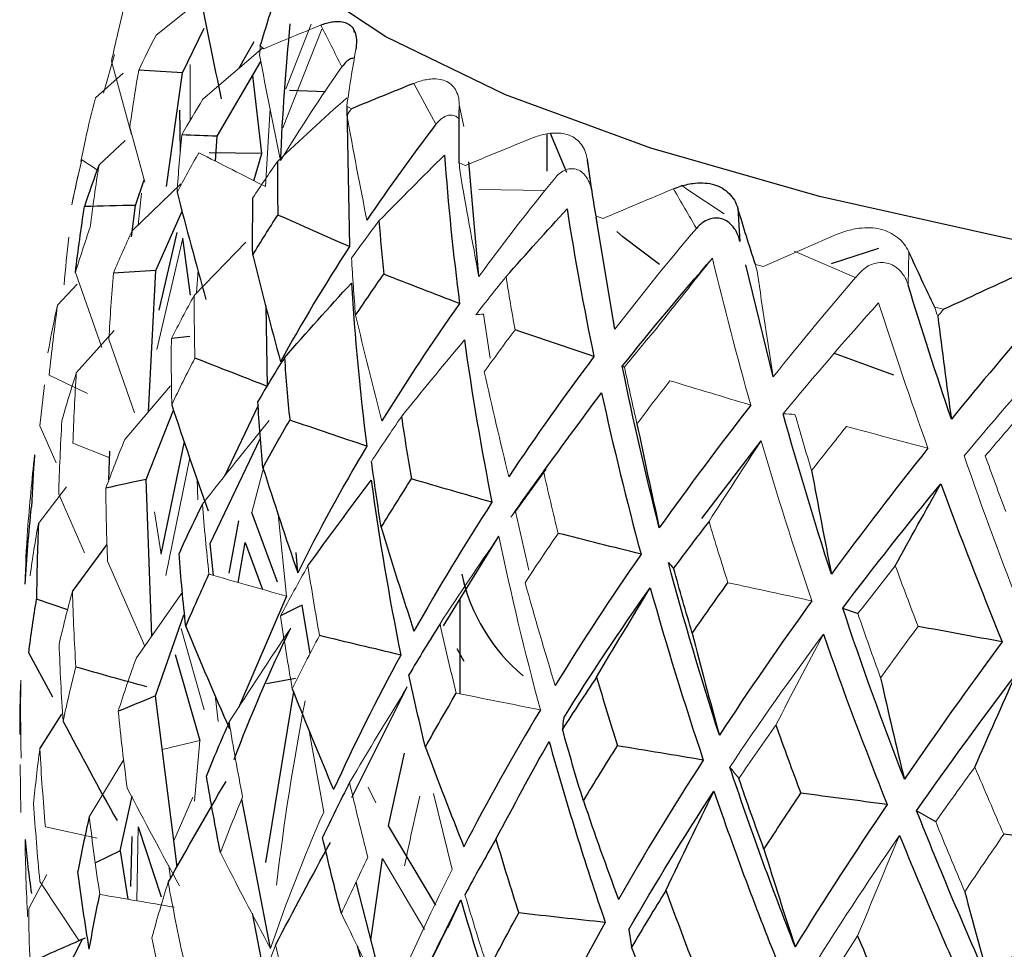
# Paper-space layout '_Dimetric' of a CAD drawing. Header units: millimetres. Extents: x -169 to 64, y -7 to 333.
# Tile 5 of 14: x -23 to -12, y 139 to 149. Entities that reach past the tile are written whole.
import ezdxf

# ---------------------------------------------------------------- set-up
doc = ezdxf.new("R2010")
doc.units = ezdxf.units.MM

psp = doc.layouts.new('_Dimetric')

# ---------------------------------------------------------------- linework, layer by layer
at = {"color": 144, "linetype": 'Continuous', "lineweight": 18}
for p, q in [((-21.09, 148.407), (-20.543, 148.846)), ((-19.377, 148.471), (-19.778, 147.451)), ((-19.749, 147.854), (-19.488, 148.521)), ((-20.608, 147.744), (-19.985, 148.275)), ((-20.012, 148.297), (-19.976, 148.267)), ((-21.52, 148.209), (-21.635, 147.809)), ((-21.551, 148.138), (-21.344, 147.379)), ((-20.738, 148.104), (-20.738, 147.524)), ((-21.718, 147.758), (-21.429, 148.016)), ((-18.196, 147.486), (-18.425, 147.909)), ((-19.909, 147.649), (-19.96, 146.842)), ((-19.118, 147.675), (-19.069, 147.647)), ((-17.953, 147.672), (-17.907, 147.462)), ((-21.362, 147.456), (-21.206, 146.886)), ((-21.869, 147.1), (-21.821, 147.33)), ((-21.68, 147.068), (-21.409, 147.318)), ((-21.699, 147.015), (-21.857, 147.117)), ((-17.955, 147.086), (-17.893, 147.059)), ((-16.63, 147.122), (-16.582, 146.777)), ((-21.963, 146.652), (-21.9, 146.953)), ((-21.338, 146.384), (-20.835, 146.872)), ((-21.242, 146.774), (-21.276, 146.444)), ((-17.066, 146.8), (-17.754, 146.813)), ((-16.54, 146.537), (-16.467, 146.513)), ((-20.815, 146.309), (-21.082, 145.157)), ((-13.851, 145.897), (-14.492, 146.176)), ((-13.305, 146.167), (-13.313, 145.824)), ((-14.893, 146.038), (-14.81, 146.015)), ((-21.924, 145.954), (-21.65, 145.177)), ((-20.656, 145.979), (-20.671, 145.742)), ((-17.634, 145.067), (-17.705, 145.524)), ((-13.037, 145.594), (-12.944, 145.574)), ((-21.578, 145.263), (-21.312, 144.504)), ((-21.8, 144.702), (-22.196, 144.893)), ((-22.293, 144.369), (-22.245, 144.793)), ((-21.413, 144.228), (-20.942, 144.781)), ((-22.293, 144.369), (-22.124, 143.985)), ((-21.57, 144.038), (-21.95, 144.191)), ((-20.74, 144.039), (-20.988, 142.82)), ((-19.971, 143.957), (-20.1, 143.474)), ((-20.664, 143.818), (-20.659, 143.604)), ((-22.307, 143.36), (-22.016, 143.738)), ((-22.097, 143.663), (-21.829, 143.057)), ((-21.105, 143.479), (-21.036, 143.041)), ((-17.236, 142.878), (-17.374, 143.484)), ((-19.826, 143.457), (-19.743, 142.608)), ((-21.592, 142.969), (-21.208, 142.092)), ((-21.294, 141.969), (-20.816, 142.65)), ((-20.592, 141.434), (-20.832, 142.273)), ((-20.479, 141.584), (-20.449, 141.313)), ((-19.511, 141.233), (-19.357, 140.376)), ((-20.636, 141.117), (-21.026, 141.024)), ((-20.636, 141.117), (-20.694, 140.489)), ((-22.489, 140.37), (-22.496, 140.868)), ((-21.781, 140.328), (-21.423, 140.918)), ((-18.818, 140.47), (-18.897, 140.632)), ((-20.906, 140.077), (-20.711, 140.53)), ((-18.221, 140.569), (-18.028, 139.782)), ((-21.7, 140.105), (-22.235, 140.222)), ((-21.289, 139.459), (-21.274, 140.224)), ((-20.958, 139.821), (-20.941, 139.691)), ((-18.749, 139.896), (-18.315, 139.162)), ((-22.406, 139.378), (-22.219, 139.729)), ((-22.292, 139.658), (-21.886, 139.046))]:
    psp.add_line(p, q, dxfattribs=at)
at = {"color": 7, "linetype": 'Continuous', "lineweight": 25}
for p, q in [((-20.816, 148.018), (-20.592, 148.478)), ((-19.039, 148.435), (-19.049, 148.478)), ((-20.079, 148.338), (-20.238, 148.059)), ((-20.459, 147.362), (-20.006, 148.136)), ((-20.984, 146.842), (-20.816, 148.018)), ((-19.996, 147.184), (-20.091, 147.99)), ((-19.337, 147.821), (-19.712, 147.836)), ((-19.118, 147.675), (-19.09, 146.221)), ((-20.839, 147.209), (-20.843, 147.631)), ((-20.477, 147.105), (-20.459, 147.362)), ((-17.05, 147.381), (-17.05, 147)), ((-16.844, 146.988), (-17.012, 147.39)), ((-19.996, 147.184), (-20.541, 147.19)), ((-20.08, 146.903), (-19.996, 147.184)), ((-17.752, 145.911), (-17.857, 147.098)), ((-21.304, 146.648), (-21.213, 146.912)), ((-21.344, 146.322), (-21.304, 146.648)), ((-21.092, 145.974), (-20.82, 146.587)), ((-16.345, 145.369), (-16.539, 146.523)), ((-15.074, 146.618), (-15.053, 146.275)), ((-21.058, 145.564), (-20.871, 146.366)), ((-20.735, 145.72), (-20.815, 146.309)), ((-20.696, 145.716), (-20.162, 146.267)), ((-14.105, 146.046), (-13.615, 146.205)), ((-14.709, 144.875), (-14.993, 146.032)), ((-21.169, 144.514), (-21.092, 145.974)), ((-22.109, 145.617), (-21.907, 145.834)), ((-19.955, 145.611), (-19.941, 144.776)), ((-21.915, 144.917), (-21.523, 145.353)), ((-20.74, 145.293), (-20.932, 145.271)), ((-13.46, 144.892), (-14.076, 145.118)), ((-21.192, 143.815), (-20.909, 144.53)), ((-20.035, 144.578), (-20.381, 143.848)), ((-21.036, 143.041), (-20.797, 144.205)), ((-20.531, 143.151), (-20.009, 144.24)), ((-15.445, 143.411), (-14.833, 144.212)), ((-21.577, 143.809), (-21.568, 144.107)), ((-17.374, 143.484), (-17.056, 143.922)), ((-17.064, 143.928), (-17.321, 143.568)), ((-21.133, 142.198), (-21.192, 143.815)), ((-19.834, 142.751), (-20.1, 143.474)), ((-20.239, 143.386), (-20.337, 142.845)), ((-20.242, 142.75), (-20.169, 143.163)), ((-20.169, 143.163), (-19.989, 142.678)), ((-18.117, 142.301), (-17.546, 143.228)), ((-21.955, 142.657), (-21.599, 143.137)), ((-20.496, 142.822), (-20.531, 143.151)), ((-19.625, 142.85), (-19.643, 143.058)), ((-22.002, 142.468), (-22.326, 142.578)), ((-19.743, 142.608), (-20.238, 141.454)), ((-17.95, 142.572), (-17.95, 141.598)), ((-19.496, 142.014), (-19.581, 142.514)), ((-21.096, 141.576), (-20.803, 142.414)), ((-17.904, 141.933), (-17.975, 142.062)), ((-22.406, 142.02), (-22.16, 141.568)), ((-20.892, 142.006), (-20.636, 141.117)), ((-19.648, 141.758), (-19.947, 141.7)), ((-19.067, 140.527), (-18.492, 141.67)), ((-20.872, 139.811), (-21.096, 141.576)), ((-19.67, 141.622), (-19.957, 139.854)), ((-22.292, 141.029), (-22.063, 141.389)), ((-18.688, 140.232), (-18.521, 140.986)), ((-21.46, 139.974), (-21.337, 140.541)), ((-19.907, 138.966), (-20.204, 140.508)), ((-21.274, 140.224), (-21.036, 139.499)), ((-18.197, 139.415), (-18.688, 140.232)), ((-21.342, 140.124), (-21.354, 139.608)), ((-21.46, 139.974), (-21.716, 139.85)), ((-21.46, 139.974), (-21.383, 139.475)), ((-18.868, 139.052), (-18.749, 139.896)), ((-18.689, 138.353), (-19.022, 139.651)), ((-18.073, 139.18), (-17.939, 139.47)), ((-20.098, 139.332), (-19.982, 138.743)), ((-18.081, 139.184), (-18.229, 138.881)), ((-22.052, 138.671), (-21.851, 139.061)), ((-19.01, 138.997), (-18.782, 138.127))]:
    psp.add_line(p, q, dxfattribs=at)
at = {"color": 7, "linetype": 'Continuous', "lineweight": 25, "flags": 128}
for points in [[(2.195, 145.256), (-0.355, 145.225), (-2.9, 145.279), (-5.401, 145.416), (-7.82, 145.635), (-10.12, 145.931), (-12.267, 146.301), (-14.228, 146.739), (-15.973, 147.238), (-17.476, 147.791), (-18.714, 148.389), (-19.669, 149.023), (-20.325, 149.684), (-20.4, 149.789)], [(-15.883, 146.035), (-16.263, 146.324), (-16.325, 146.378)]]:
    psp.add_lwpolyline(points, dxfattribs=at)
at = {"color": 144, "linetype": 'Continuous', "lineweight": 18, "flags": 128}
psp.add_lwpolyline([(-15.215, 146.561), (-15.6, 146.814), (-15.657, 146.856)], dxfattribs=at)
at = {"color": 7, "linetype": 'Continuous', "lineweight": 25}
psp.add_arc((-16.067, 143.24), 1.905, 192.256, 229.8664, dxfattribs=at)
for points in [[(-20.012, 148.297), (-19.954, 148.492), (-19.893, 148.685), (-19.829, 148.878)], [(-20.641, 148.85), (-20.57, 148.482), (-20.495, 148.115), (-20.416, 147.749)], [(-19.802, 147.11), (-19.782, 147.585), (-19.749, 148.056), (-19.702, 148.525)], [(-20.816, 148.018), (-20.968, 148.028), (-21.119, 148.037), (-21.27, 148.045)], [(-18.425, 147.909), (-18.641, 147.822), (-18.856, 147.734), (-19.069, 147.647)], [(-17.955, 147.086), (-17.957, 147.282), (-17.957, 147.477), (-17.953, 147.672)], [(-18.196, 147.486), (-18.447, 147.158), (-18.685, 146.828), (-18.91, 146.494)], [(-20.459, 147.362), (-20.582, 147.367), (-20.704, 147.372), (-20.825, 147.376)], [(-18.107, 147.168), (-18.07, 146.659), (-18.018, 146.147), (-17.952, 145.632)], [(-21.68, 147.068), (-21.733, 146.925), (-21.783, 146.78), (-21.83, 146.636)], [(-19.836, 147.101), (-19.836, 146.918), (-19.835, 146.733), (-19.831, 146.548)], [(-16.54, 146.537), (-16.573, 146.733), (-16.603, 146.928), (-16.63, 147.122)], [(-20.873, 146.784), (-20.778, 146.413), (-20.678, 146.043), (-20.574, 145.674)], [(-20.091, 146.133), (-20.093, 146.331), (-20.092, 146.528), (-20.088, 146.726)], [(-21.924, 145.954), (-21.896, 146.182), (-21.865, 146.409), (-21.83, 146.636)], [(-21.304, 146.648), (-21.479, 146.645), (-21.655, 146.64), (-21.83, 146.636)], [(-20.091, 146.133), (-20.007, 146.272), (-19.921, 146.41), (-19.831, 146.548)], [(-19.09, 146.221), (-19.338, 146.331), (-19.585, 146.44), (-19.831, 146.548)], [(-17.471, 145.911), (-17.262, 146.146), (-17.052, 146.38), (-16.84, 146.612)], [(-16.84, 146.612), (-16.761, 146.105), (-16.668, 145.596), (-16.562, 145.084)], [(-14.893, 146.038), (-14.956, 146.232), (-15.016, 146.425), (-15.074, 146.618)], [(-18.785, 146.487), (-18.771, 146.304), (-18.754, 146.12), (-18.736, 145.935)], [(-19.09, 146.221), (-19.347, 145.828), (-19.584, 145.431), (-19.803, 145.032)], [(-20.091, 146.133), (-19.999, 145.765), (-19.903, 145.397), (-19.803, 145.032)], [(-13.037, 145.594), (-13.129, 145.785), (-13.219, 145.976), (-13.305, 146.167)], [(-16.269, 144.984), (-15.972, 145.359), (-15.661, 145.731), (-15.337, 146.101)], [(-21.092, 145.974), (-21.239, 145.965), (-21.386, 145.956), (-21.532, 145.946)], [(-19.027, 145.511), (-18.933, 145.653), (-18.836, 145.794), (-18.736, 145.935)], [(-17.952, 145.632), (-18.214, 145.734), (-18.475, 145.835), (-18.736, 145.935)], [(-12.174, 145.928), (-12.432, 145.81), (-12.688, 145.692), (-12.944, 145.574)], [(-19.763, 145.073), (-19.534, 145.332), (-19.303, 145.589), (-19.07, 145.845)], [(-19.07, 145.845), (-19.035, 145.285), (-18.982, 144.723), (-18.912, 144.158)], [(-12.866, 144.437), (-13.023, 144.901), (-13.172, 145.363), (-13.313, 145.824)], [(-17.952, 145.632), (-18.237, 145.23), (-18.505, 144.826), (-18.755, 144.419)], [(-11.942, 145.534), (-12.259, 145.17), (-12.567, 144.804), (-12.866, 144.437)], [(-13.007, 145.501), (-12.962, 145.145), (-12.915, 144.79), (-12.866, 144.437)], [(-16.562, 145.084), (-16.834, 145.177), (-17.106, 145.269), (-17.378, 145.361)], [(-17.902, 145.257), (-17.823, 144.699), (-17.728, 144.139), (-17.617, 143.578)], [(-19.941, 144.776), (-20.19, 144.874), (-20.44, 144.972), (-20.689, 145.069)], [(-19.763, 145.073), (-19.858, 144.922), (-19.949, 144.771), (-20.038, 144.62)], [(-19.763, 145.073), (-19.747, 144.857), (-19.729, 144.642), (-19.708, 144.427)], [(-16.562, 145.084), (-16.872, 144.672), (-17.165, 144.258), (-17.443, 143.843)], [(-15.886, 143.313), (-16.029, 143.871), (-16.156, 144.428), (-16.269, 144.984)], [(-16.269, 144.984), (-16.262, 144.982), (-16.255, 144.979), (-16.247, 144.976)], [(-17.083, 143.897), (-16.884, 144.17), (-16.685, 144.441), (-16.483, 144.71)], [(-16.483, 144.71), (-16.362, 144.156), (-16.226, 143.6), (-16.075, 143.042)], [(-20.928, 144.587), (-20.807, 144.219), (-20.681, 143.853), (-20.551, 143.489)], [(-19.985, 143.936), (-20.006, 144.164), (-20.023, 144.392), (-20.038, 144.62)], [(-14.94, 144.583), (-15.27, 144.161), (-15.585, 143.738), (-15.886, 143.313)], [(-14.106, 142.836), (-14.286, 143.39), (-14.452, 143.942), (-14.605, 144.493)], [(-19.985, 143.936), (-19.896, 144.1), (-19.803, 144.263), (-19.708, 144.427)], [(-18.912, 144.158), (-19.177, 144.248), (-19.442, 144.338), (-19.708, 144.427)], [(-18.553, 144.463), (-18.521, 144.249), (-18.486, 144.034), (-18.449, 143.82)], [(-16.117, 144.39), (-16.043, 144.029), (-15.966, 143.67), (-15.886, 143.313)], [(-18.912, 144.158), (-19.17, 143.724), (-19.408, 143.288), (-19.625, 142.85)], [(-13.108, 144.137), (-13.454, 143.704), (-13.786, 143.271), (-14.106, 142.836)], [(-22.346, 144.07), (-22.361, 143.891), (-22.372, 143.711), (-22.379, 143.53)], [(-18.762, 143.32), (-18.798, 143.547), (-18.832, 143.774), (-18.863, 144.001)], [(-19.985, 143.936), (-19.869, 143.572), (-19.749, 143.21), (-19.625, 142.85)], [(-14.311, 143.906), (-14.245, 143.548), (-14.177, 143.191), (-14.106, 142.836)], [(-21.192, 143.815), (-21.332, 143.785), (-21.471, 143.755), (-21.61, 143.724)], [(-19.52, 142.922), (-19.304, 143.219), (-19.086, 143.514), (-18.866, 143.807)], [(-18.866, 143.807), (-18.783, 143.205), (-18.681, 142.603), (-18.56, 141.999)], [(-18.762, 143.32), (-18.66, 143.487), (-18.556, 143.653), (-18.449, 143.82)], [(-17.617, 143.578), (-17.895, 143.659), (-18.172, 143.739), (-18.449, 143.82)], [(-13.989, 142.483), (-13.665, 142.913), (-13.326, 143.342), (-12.975, 143.77)], [(-13.446, 142.923), (-13.29, 143.207), (-13.133, 143.489), (-12.975, 143.77)], [(-12.975, 143.77), (-12.774, 143.226), (-12.563, 142.681), (-12.34, 142.135)], [(-17.617, 143.578), (-17.905, 143.134), (-18.174, 142.69), (-18.423, 142.245)], [(-22.445, 142.733), (-22.428, 142.999), (-22.405, 143.265), (-22.379, 143.53)], [(-20.611, 143.56), (-20.695, 143.39), (-20.776, 143.219), (-20.853, 143.049)], [(-15.372, 143.381), (-15.497, 143.22), (-15.619, 143.058), (-15.738, 142.897)], [(-22.307, 143.36), (-22.318, 143.1), (-22.324, 142.839), (-22.326, 142.578)], [(-18.762, 143.32), (-18.653, 142.96), (-18.54, 142.602), (-18.423, 142.245)], [(-16.075, 143.042), (-16.361, 143.114), (-16.647, 143.186), (-16.932, 143.257)], [(-20.783, 142.295), (-20.81, 142.546), (-20.833, 142.798), (-20.853, 143.049)], [(-16.075, 143.042), (-16.389, 142.589), (-16.685, 142.136), (-16.963, 141.683)], [(-15.265, 141.17), (-15.457, 141.766), (-15.633, 142.361), (-15.792, 142.957)], [(-15.792, 142.957), (-15.775, 142.937), (-15.757, 142.917), (-15.738, 142.897)], [(-15.545, 142.225), (-15.612, 142.449), (-15.676, 142.673), (-15.738, 142.897)], [(-20.783, 142.295), (-20.706, 142.475), (-20.626, 142.655), (-20.543, 142.835)], [(-16.875, 141.35), (-16.595, 141.799), (-16.297, 142.247), (-15.98, 142.695)], [(-16.534, 141.771), (-16.351, 142.081), (-16.166, 142.389), (-15.98, 142.695)], [(-15.98, 142.695), (-15.813, 142.101), (-15.63, 141.508), (-15.431, 140.914)], [(-15.545, 142.225), (-15.425, 142.399), (-15.302, 142.573), (-15.177, 142.747)], [(-22.406, 142.02), (-22.384, 142.206), (-22.357, 142.392), (-22.326, 142.578)], [(-14.308, 142.559), (-14.643, 142.096), (-14.962, 141.633), (-15.265, 141.17)], [(-19.581, 142.514), (-19.656, 142.477), (-19.73, 142.44), (-19.803, 142.403)], [(-13.352, 140.715), (-13.579, 141.304), (-13.792, 141.893), (-13.989, 142.483)], [(-13.989, 142.483), (-13.938, 142.465), (-13.885, 142.446), (-13.832, 142.427)], [(-20.783, 142.295), (-20.636, 141.94), (-20.486, 141.588), (-20.331, 141.237)], [(-20.284, 140.918), (-20.112, 141.372), (-19.917, 141.825), (-19.698, 142.278)], [(-18.154, 142.323), (-18.264, 142.147), (-18.372, 141.97), (-18.475, 141.794)], [(-12.34, 142.135), (-12.63, 142.189), (-12.919, 142.242), (-13.21, 142.295)], [(-18.56, 141.999), (-18.84, 142.066), (-19.12, 142.133), (-19.4, 142.2)], [(-15.545, 142.225), (-15.455, 141.872), (-15.362, 141.52), (-15.265, 141.17)], [(-14.189, 142.215), (-13.984, 141.628), (-13.764, 141.041), (-13.53, 140.454)], [(-12.34, 142.135), (-12.691, 141.661), (-13.029, 141.188), (-13.352, 140.715)], [(-18.56, 141.999), (-18.813, 141.534), (-19.044, 141.071), (-19.254, 140.608)], [(-21.187, 141.67), (-21.432, 141.738), (-21.676, 141.806), (-21.92, 141.875)], [(-18.305, 141.047), (-18.365, 141.296), (-18.422, 141.545), (-18.475, 141.794)], [(-16.534, 141.771), (-16.655, 141.591), (-16.773, 141.412), (-16.888, 141.232)], [(-16.534, 141.771), (-16.465, 141.534), (-16.393, 141.297), (-16.319, 141.06)], [(-13.598, 141.762), (-13.519, 141.411), (-13.437, 141.062), (-13.352, 140.715)], [(-13.225, 140.39), (-12.898, 140.858), (-12.556, 141.327), (-12.2, 141.796)], [(-12.623, 140.841), (-12.483, 141.161), (-12.342, 141.479), (-12.2, 141.796)], [(-19.682, 141.651), (-19.543, 141.301), (-19.401, 140.954), (-19.254, 140.608)], [(-21.096, 141.576), (-21.225, 141.523), (-21.354, 141.471), (-21.482, 141.418)], [(-18.305, 141.047), (-18.202, 141.233), (-18.095, 141.419), (-17.986, 141.605)], [(-17.116, 141.432), (-17.4, 140.959), (-17.664, 140.487), (-17.907, 140.017)], [(-16.875, 141.35), (-16.88, 141.311), (-16.885, 141.272), (-16.888, 141.232)], [(-22.052, 141.313), (-21.87, 140.969), (-21.684, 140.627), (-21.494, 140.288)], [(-20.334, 141.307), (-20.417, 141.121), (-20.495, 140.935), (-20.57, 140.749)], [(-16.671, 140.491), (-16.747, 140.738), (-16.819, 140.985), (-16.888, 141.232)], [(-14.681, 141.275), (-14.597, 141.04), (-14.511, 140.805), (-14.423, 140.571)], [(-18.305, 141.047), (-18.176, 140.702), (-18.044, 140.358), (-17.907, 140.017)], [(-17.576, 140.097), (-17.395, 140.435), (-17.212, 140.772), (-17.026, 141.106)], [(-17.026, 141.106), (-16.851, 140.48), (-16.657, 139.856), (-16.445, 139.234)], [(-16.671, 140.491), (-16.557, 140.681), (-16.439, 140.87), (-16.319, 141.06)], [(-15.431, 140.914), (-15.727, 140.963), (-16.023, 141.012), (-16.319, 141.06)], [(-15.431, 140.914), (-15.742, 140.432), (-16.035, 139.951), (-16.309, 139.473)], [(-14.482, 138.984), (-14.724, 139.6), (-14.949, 140.219), (-15.157, 140.841)], [(-20.425, 139.957), (-20.477, 140.222), (-20.525, 140.486), (-20.57, 140.749)], [(-14.804, 139.991), (-14.893, 140.235), (-14.98, 140.479), (-15.064, 140.724)], [(-20.965, 139.648), (-20.769, 139.999), (-20.57, 140.347), (-20.367, 140.693)], [(-19.089, 140.68), (-19.186, 140.492), (-19.279, 140.303), (-19.369, 140.114)], [(-16.203, 139.161), (-15.928, 139.636), (-15.634, 140.113), (-15.322, 140.591)], [(-15.817, 139.566), (-15.654, 139.91), (-15.489, 140.252), (-15.322, 140.591)], [(-15.322, 140.591), (-15.108, 139.972), (-14.878, 139.355), (-14.631, 138.74)], [(-14.804, 139.991), (-14.679, 140.184), (-14.552, 140.378), (-14.423, 140.571)], [(-13.53, 140.454), (-13.828, 140.493), (-14.125, 140.532), (-14.423, 140.571)], [(-16.671, 140.491), (-16.554, 140.149), (-16.433, 139.81), (-16.309, 139.473)], [(-13.53, 140.454), (-13.863, 139.961), (-14.181, 139.471), (-14.482, 138.984)], [(-21.781, 140.328), (-21.825, 140.139), (-21.864, 139.95), (-21.899, 139.761)], [(-12.451, 138.555), (-12.724, 139.164), (-12.982, 139.775), (-13.225, 140.39)], [(-13.225, 140.39), (-13.16, 140.352), (-13.094, 140.315), (-13.028, 140.277)], [(-19.174, 139.328), (-19.243, 139.59), (-19.308, 139.852), (-19.369, 140.114)], [(-13.402, 140.135), (-13.153, 139.523), (-12.889, 138.914), (-12.612, 138.307)], [(-11.44, 140.057), (-11.734, 140.087), (-12.029, 140.116), (-12.324, 140.146)], [(-22.445, 140.091), (-22.428, 139.905), (-22.405, 139.719), (-22.379, 139.533)], [(-19.855, 138.999), (-19.669, 139.356), (-19.48, 139.71), (-19.288, 140.062)], [(-17.576, 140.097), (-17.686, 139.905), (-17.793, 139.714), (-17.896, 139.522)], [(-17.576, 140.097), (-17.501, 139.842), (-17.422, 139.587), (-17.34, 139.333)], [(-11.44, 140.057), (-11.79, 139.553), (-12.127, 139.053), (-12.451, 138.555)], [(-14.804, 139.991), (-14.699, 139.653), (-14.592, 139.317), (-14.482, 138.984)], [(-21.781, 138.957), (-21.825, 139.224), (-21.864, 139.492), (-21.899, 139.761)], [(-21.781, 138.957), (-21.749, 139.145), (-21.712, 139.334), (-21.672, 139.524)], [(-15.817, 139.566), (-15.938, 139.371), (-16.057, 139.175), (-16.172, 138.98)], [(-15.817, 139.566), (-15.726, 139.314), (-15.633, 139.062), (-15.536, 138.81)], [(-12.728, 139.553), (-12.638, 139.218), (-12.546, 138.885), (-12.451, 138.555)], [(-18.466, 138.39), (-18.293, 138.752), (-18.117, 139.112), (-17.939, 139.47)], [(-17.939, 139.47), (-17.753, 138.828), (-17.546, 138.189), (-17.318, 137.553)], [(-17.654, 138.742), (-17.553, 138.939), (-17.448, 139.136), (-17.34, 139.333)], [(-16.445, 139.234), (-16.743, 139.267), (-17.042, 139.3), (-17.34, 139.333)], [(-16.445, 139.234), (-16.719, 138.746), (-16.973, 138.262), (-17.207, 137.782)], [(-16.203, 139.161), (-16.193, 139.101), (-16.183, 139.041), (-16.172, 138.98)], [(-13.835, 139.095), (-13.731, 138.846), (-13.624, 138.597), (-13.515, 138.348)], [(-21.825, 139.073), (-22.015, 138.989), (-22.204, 138.905), (-22.393, 138.822)], [(-15.887, 138.209), (-15.985, 138.466), (-16.08, 138.723), (-16.172, 138.98)]]:
    psp.add_open_spline(points, degree=3, dxfattribs=at)
at = {"color": 144, "linetype": 'Continuous', "lineweight": 18}
for points in [[(-21.551, 148.138), (-21.509, 148.334), (-21.463, 148.529), (-21.415, 148.724)], [(-19.388, 148.511), (-19.586, 148.43), (-19.782, 148.349), (-19.976, 148.267)], [(-19.388, 148.511), (-19.314, 148.366), (-19.241, 148.223), (-19.168, 148.08)], [(-21.09, 148.407), (-21.152, 148.288), (-21.212, 148.167), (-21.27, 148.045)], [(-20.02, 148.203), (-20.017, 148.235), (-20.015, 148.266), (-20.012, 148.297)], [(-19.118, 147.675), (-19.09, 147.871), (-19.059, 148.066), (-19.024, 148.26)], [(-20.02, 148.203), (-19.951, 147.837), (-19.878, 147.473), (-19.802, 147.11)], [(-19.168, 148.08), (-19.393, 147.76), (-19.604, 147.436), (-19.802, 147.11)], [(-21.362, 147.456), (-21.334, 147.653), (-21.303, 147.849), (-21.27, 148.045)], [(-21.718, 147.758), (-21.756, 147.616), (-21.79, 147.473), (-21.821, 147.33)], [(-20.608, 147.744), (-20.682, 147.622), (-20.755, 147.5), (-20.825, 147.376)], [(-19.836, 147.101), (-19.598, 147.323), (-19.359, 147.542), (-19.119, 147.76)], [(-19.117, 147.581), (-19.101, 147.603), (-19.085, 147.625), (-19.069, 147.647)], [(-19.117, 147.581), (-19.052, 147.217), (-18.982, 146.855), (-18.91, 146.494)], [(-20.873, 146.784), (-20.86, 146.982), (-20.844, 147.179), (-20.825, 147.376)], [(-17.203, 147.343), (-17.435, 147.248), (-17.665, 147.154), (-17.893, 147.059)], [(-20.873, 146.784), (-20.801, 146.921), (-20.726, 147.056), (-20.648, 147.192)], [(-19.96, 146.842), (-20.19, 146.959), (-20.419, 147.076), (-20.648, 147.192)], [(-18.785, 146.487), (-18.56, 146.716), (-18.334, 146.943), (-18.107, 147.168)], [(-21.963, 146.652), (-21.93, 146.808), (-21.895, 146.963), (-21.857, 147.117)], [(-21.68, 147.068), (-21.714, 146.854), (-21.744, 146.639), (-21.771, 146.424)], [(-19.836, 147.101), (-19.922, 146.977), (-20.006, 146.851), (-20.088, 146.726)], [(-17.947, 146.992), (-17.95, 147.023), (-17.952, 147.054), (-17.955, 147.086)], [(-17.947, 146.992), (-17.885, 146.63), (-17.82, 146.27), (-17.752, 145.911)], [(-16.968, 146.926), (-17.242, 146.591), (-17.503, 146.252), (-17.752, 145.911)], [(-15.74, 146.819), (-15.984, 146.717), (-16.226, 146.615), (-16.467, 146.513)], [(-15.74, 146.819), (-15.66, 146.682), (-15.581, 146.546), (-15.503, 146.41)], [(-16.525, 146.443), (-16.53, 146.475), (-16.535, 146.506), (-16.54, 146.537)], [(-21.924, 145.954), (-21.876, 146.111), (-21.825, 146.268), (-21.771, 146.424)], [(-18.785, 146.487), (-18.882, 146.36), (-18.977, 146.232), (-19.069, 146.103)], [(-16.525, 146.443), (-16.468, 146.084), (-16.408, 145.726), (-16.345, 145.369)], [(-21.992, 146.318), (-22.012, 146.155), (-22.028, 145.991), (-22.041, 145.826)], [(-21.338, 146.384), (-21.406, 146.239), (-21.47, 146.093), (-21.532, 145.946)], [(-15.503, 146.41), (-15.795, 146.065), (-16.075, 145.718), (-16.345, 145.369)], [(-14.056, 146.346), (-14.308, 146.235), (-14.559, 146.125), (-14.81, 146.015)], [(-19.027, 145.511), (-19.044, 145.708), (-19.058, 145.906), (-19.069, 146.103)], [(-15.912, 145.38), (-15.721, 145.622), (-15.53, 145.862), (-15.337, 146.101)], [(-15.337, 146.101), (-15.216, 145.597), (-15.084, 145.091), (-14.94, 144.583)], [(-14.87, 145.944), (-14.878, 145.975), (-14.885, 146.007), (-14.893, 146.038)], [(-21.578, 145.263), (-21.566, 145.491), (-21.55, 145.719), (-21.532, 145.946)], [(-17.471, 145.911), (-17.577, 145.78), (-17.681, 145.649), (-17.783, 145.517)], [(-17.471, 145.911), (-17.442, 145.728), (-17.411, 145.545), (-17.378, 145.361)], [(-14.87, 145.944), (-14.819, 145.586), (-14.765, 145.23), (-14.709, 144.875)], [(-13.819, 145.944), (-14.126, 145.59), (-14.422, 145.234), (-14.709, 144.875)], [(-20.696, 145.716), (-20.777, 145.568), (-20.856, 145.42), (-20.932, 145.271)], [(-20.696, 145.716), (-20.696, 145.5), (-20.694, 145.285), (-20.689, 145.069)], [(-22.109, 145.617), (-22.146, 145.453), (-22.179, 145.288), (-22.208, 145.122)], [(-22.109, 145.617), (-22.141, 145.376), (-22.17, 145.134), (-22.196, 144.893)], [(-14.605, 144.493), (-14.288, 144.878), (-13.96, 145.26), (-13.619, 145.64)], [(-13.619, 145.64), (-13.459, 145.141), (-13.288, 144.64), (-13.108, 144.137)], [(-19.027, 145.511), (-18.94, 145.145), (-18.849, 144.781), (-18.755, 144.419)], [(-17.705, 145.524), (-17.732, 145.522), (-17.758, 145.52), (-17.783, 145.517)], [(-13.007, 145.501), (-13.017, 145.532), (-13.027, 145.563), (-13.037, 145.594)], [(-13.007, 145.501), (-12.986, 145.525), (-12.965, 145.55), (-12.944, 145.574)], [(-17.696, 144.927), (-17.592, 145.072), (-17.486, 145.217), (-17.378, 145.361)], [(-15.912, 145.38), (-16.025, 145.246), (-16.137, 145.111), (-16.247, 144.976)], [(-20.928, 144.587), (-20.933, 144.815), (-20.934, 145.043), (-20.932, 145.271)], [(-18.553, 144.463), (-18.338, 144.73), (-18.121, 144.994), (-17.902, 145.257)], [(-12.735, 144.058), (-12.404, 144.453), (-12.062, 144.846), (-11.709, 145.238)], [(-20.928, 144.587), (-20.852, 144.748), (-20.772, 144.908), (-20.689, 145.069)], [(-21.915, 144.917), (-21.968, 144.751), (-22.018, 144.585), (-22.064, 144.419)], [(-21.915, 144.917), (-21.93, 144.675), (-21.942, 144.433), (-21.95, 144.191)], [(-17.696, 144.927), (-17.615, 144.564), (-17.531, 144.203), (-17.443, 143.843)], [(-16.117, 144.39), (-16.162, 144.585), (-16.205, 144.78), (-16.247, 144.976)], [(-16.117, 144.39), (-16.005, 144.538), (-15.892, 144.686), (-15.776, 144.834)], [(-14.94, 144.583), (-15.219, 144.667), (-15.497, 144.751), (-15.776, 144.834)], [(-14.605, 144.493), (-14.565, 144.492), (-14.524, 144.49), (-14.483, 144.487)], [(-14.311, 143.906), (-14.37, 144.1), (-14.427, 144.293), (-14.483, 144.487)], [(-12.148, 144.485), (-12.271, 144.343), (-12.394, 144.201), (-12.515, 144.058)], [(-22.097, 143.663), (-22.09, 143.915), (-22.079, 144.167), (-22.064, 144.419)], [(-20.611, 143.56), (-20.383, 143.85), (-20.153, 144.138), (-19.921, 144.424)], [(-18.553, 144.463), (-18.659, 144.31), (-18.762, 144.155), (-18.863, 144.001)], [(-14.311, 143.906), (-14.193, 144.058), (-14.074, 144.209), (-13.952, 144.361)], [(-13.108, 144.137), (-13.389, 144.212), (-13.671, 144.287), (-13.952, 144.361)], [(-21.413, 144.228), (-21.483, 144.06), (-21.548, 143.892), (-21.61, 143.724)], [(-15.372, 143.381), (-15.194, 143.66), (-15.014, 143.937), (-14.833, 144.212)], [(-14.833, 144.212), (-14.671, 143.662), (-14.496, 143.111), (-14.308, 142.559)], [(-22.346, 144.07), (-22.375, 143.81), (-22.399, 143.55), (-22.419, 143.289)], [(-12.128, 142.419), (-12.342, 142.966), (-12.544, 143.513), (-12.735, 144.058)], [(-12.304, 143.483), (-12.376, 143.674), (-12.446, 143.866), (-12.515, 144.058)], [(-17.083, 143.897), (-17.199, 143.739), (-17.312, 143.582), (-17.423, 143.424)], [(-17.083, 143.897), (-17.035, 143.684), (-16.985, 143.47), (-16.932, 143.257)], [(-21.592, 142.969), (-21.602, 143.221), (-21.608, 143.473), (-21.61, 143.724)], [(-20.611, 143.56), (-20.592, 143.318), (-20.569, 143.077), (-20.543, 142.835)], [(-17.374, 143.484), (-17.391, 143.465), (-17.407, 143.445), (-17.423, 143.424)], [(-15.372, 143.381), (-15.309, 143.169), (-15.244, 142.958), (-15.177, 142.747)], [(-22.445, 142.733), (-22.441, 142.919), (-22.432, 143.104), (-22.419, 143.289)], [(-22.307, 143.36), (-22.34, 143.18), (-22.368, 142.999), (-22.393, 142.818)], [(-18.154, 142.323), (-17.953, 142.627), (-17.751, 142.928), (-17.546, 143.228)], [(-17.546, 143.228), (-17.42, 142.63), (-17.277, 142.031), (-17.116, 141.432)], [(-17.275, 142.747), (-17.163, 142.917), (-17.049, 143.087), (-16.932, 143.257)], [(-19.52, 142.922), (-19.618, 142.749), (-19.712, 142.576), (-19.803, 142.403)], [(-19.52, 142.922), (-19.483, 142.681), (-19.443, 142.44), (-19.4, 142.2)], [(-13.446, 142.923), (-13.577, 142.757), (-13.706, 142.592), (-13.832, 142.427)], [(-13.446, 142.923), (-13.369, 142.713), (-13.29, 142.504), (-13.21, 142.295)], [(-19.743, 142.608), (-20.01, 142.684), (-20.276, 142.759), (-20.543, 142.835)], [(-21.955, 142.657), (-22.005, 142.475), (-22.051, 142.293), (-22.093, 142.111)], [(-21.955, 142.657), (-21.947, 142.396), (-21.936, 142.135), (-21.92, 141.875)], [(-17.275, 142.747), (-17.174, 142.39), (-17.071, 142.036), (-16.963, 141.683)], [(-14.308, 142.559), (-14.598, 142.622), (-14.888, 142.685), (-15.177, 142.747)], [(-19.682, 141.651), (-19.726, 141.902), (-19.766, 142.152), (-19.803, 142.403)], [(-13.598, 141.762), (-13.678, 141.983), (-13.756, 142.205), (-13.832, 142.427)], [(-20.334, 141.307), (-20.125, 141.633), (-19.913, 141.956), (-19.698, 142.278)], [(-18.154, 142.323), (-18.101, 142.084), (-18.045, 141.844), (-17.986, 141.605)], [(-13.598, 141.762), (-13.47, 141.94), (-13.341, 142.117), (-13.21, 142.295)], [(-19.682, 141.651), (-19.592, 141.834), (-19.498, 142.017), (-19.4, 142.2)], [(-15.157, 140.841), (-14.851, 141.299), (-14.528, 141.757), (-14.189, 142.215)], [(-14.681, 141.275), (-14.519, 141.59), (-14.355, 141.904), (-14.189, 142.215)], [(-22.052, 141.313), (-22.07, 141.579), (-22.083, 141.845), (-22.093, 142.111)], [(-21.294, 141.969), (-21.361, 141.786), (-21.423, 141.602), (-21.482, 141.418)], [(-22.052, 141.313), (-22.012, 141.5), (-21.968, 141.688), (-21.92, 141.875)], [(-22.489, 141.741), (-22.497, 141.553), (-22.5, 141.366), (-22.5, 141.177)], [(-22.489, 141.741), (-22.492, 141.472), (-22.491, 141.203), (-22.486, 140.933)], [(-19.089, 140.68), (-18.893, 141.012), (-18.694, 141.342), (-18.492, 141.67)], [(-17.116, 141.432), (-17.406, 141.49), (-17.696, 141.548), (-17.986, 141.605)], [(-19.845, 139.619), (-19.77, 140.255), (-19.671, 140.891), (-19.549, 141.527)], [(-21.388, 140.622), (-21.424, 140.888), (-21.455, 141.153), (-21.482, 141.418)], [(-20.334, 141.307), (-20.292, 141.048), (-20.245, 140.789), (-20.195, 140.531)], [(-14.681, 141.275), (-14.811, 141.091), (-14.939, 140.907), (-15.064, 140.724)], [(-22.292, 141.029), (-22.318, 140.841), (-22.339, 140.653), (-22.356, 140.464)], [(-22.292, 141.029), (-22.277, 140.76), (-22.258, 140.491), (-22.235, 140.222)], [(-15.157, 140.841), (-15.126, 140.802), (-15.095, 140.763), (-15.064, 140.724)], [(-12.623, 140.841), (-12.76, 140.653), (-12.895, 140.465), (-13.028, 140.277)], [(-12.623, 140.841), (-12.525, 140.609), (-12.425, 140.377), (-12.324, 140.146)], [(-21.388, 140.622), (-21.212, 140.284), (-21.031, 139.948), (-20.847, 139.614)], [(-19.089, 140.68), (-19.03, 140.423), (-18.967, 140.166), (-18.9, 139.909)], [(-20.425, 139.957), (-20.352, 140.148), (-20.275, 140.34), (-20.195, 140.531)], [(-18.52, 139.82), (-18.471, 140.06), (-18.419, 140.3), (-18.364, 140.539)], [(-22.292, 139.658), (-22.318, 139.926), (-22.339, 140.195), (-22.356, 140.464)], [(-21.781, 140.328), (-21.749, 140.06), (-21.712, 139.792), (-21.672, 139.524)], [(-19.357, 140.376), (-19.564, 139.904), (-19.748, 139.434), (-19.907, 138.966)], [(-12.728, 139.553), (-12.83, 139.794), (-12.93, 140.036), (-13.028, 140.277)], [(-14.359, 138.675), (-14.057, 139.16), (-13.738, 139.646), (-13.402, 140.135)], [(-13.835, 139.095), (-13.693, 139.443), (-13.548, 139.79), (-13.402, 140.135)], [(-12.728, 139.553), (-12.595, 139.75), (-12.461, 139.948), (-12.324, 140.146)], [(-22.445, 140.091), (-22.441, 139.824), (-22.432, 139.558), (-22.419, 139.293)], [(-20.425, 139.957), (-20.256, 139.625), (-20.084, 139.294), (-19.907, 138.966)], [(-19.174, 139.328), (-19.086, 139.521), (-18.995, 139.715), (-18.9, 139.909)], [(-18.028, 139.782), (-18.27, 139.302), (-18.49, 138.826), (-18.689, 138.353)], [(-20.965, 139.648), (-21.026, 139.458), (-21.082, 139.267), (-21.134, 139.076)], [(-20.965, 139.648), (-20.916, 139.382), (-20.862, 139.115), (-20.804, 138.848)], [(-20.902, 139.393), (-21.159, 139.437), (-21.415, 139.48), (-21.672, 139.524)], [(-17.654, 138.742), (-17.739, 139.002), (-17.819, 139.262), (-17.896, 139.522)], [(-22.406, 139.378), (-22.406, 139.192), (-22.402, 139.007), (-22.393, 138.822)], [(-19.174, 139.328), (-19.016, 139), (-18.854, 138.675), (-18.689, 138.353)], [(-13.835, 139.095), (-13.966, 138.895), (-14.095, 138.696), (-14.221, 138.497)], [(-20.965, 138.278), (-21.026, 138.543), (-21.082, 138.809), (-21.134, 139.076)], [(-19.855, 138.999), (-19.932, 138.807), (-20.004, 138.614), (-20.073, 138.421)], [(-19.855, 138.999), (-19.789, 138.735), (-19.719, 138.47), (-19.644, 138.205)]]:
    psp.add_open_spline(points, degree=3, dxfattribs=at)
at = {"color": 7, "linetype": 'Continuous', "lineweight": 25}
for points, knots in [([(-19.388, 148.511), (-19.368, 148.518), (-19.328, 148.533), (-19.272, 148.546), (-19.21, 148.552), (-19.148, 148.546), (-19.092, 148.521), (-19.05, 148.479), (-19.025, 148.419), (-19.014, 148.347), (-19.021, 148.289), (-19.024, 148.26)], [0, 0, 0, 0, 0.081752, 0.164931, 0.250654, 0.376507, 0.500448, 0.624254, 0.749972, 0.877224, 1, 1, 1, 1]), ([(-19.04, 148.17), (-19.053, 148.169), (-19.08, 148.166), (-19.124, 148.136), (-19.153, 148.098), (-19.168, 148.08)], [0, 0, 0, 0, 0.311069, 0.657287, 1, 1, 1, 1]), ([(-15.74, 146.819), (-15.715, 146.829), (-15.665, 146.848), (-15.59, 146.867), (-15.504, 146.88), (-15.41, 146.882), (-15.315, 146.864), (-15.231, 146.828), (-15.162, 146.773), (-15.106, 146.704), (-15.084, 146.646), (-15.074, 146.618)], [0, 0, 0, 0, 0.081752, 0.164931, 0.250654, 0.376507, 0.500448, 0.624254, 0.749972, 0.877224, 1, 1, 1, 1]), ([(-15.053, 146.275), (-15.058, 146.294), (-15.068, 146.333), (-15.092, 146.384), (-15.127, 146.435), (-15.175, 146.482), (-15.238, 146.512), (-15.306, 146.521), (-15.376, 146.506), (-15.444, 146.471), (-15.483, 146.431), (-15.503, 146.41)], [0, 0, 0, 0, 0.083196, 0.165851, 0.250211, 0.374779, 0.499889, 0.625105, 0.749882, 0.875577, 1, 1, 1, 1])]:
    psp.add_open_spline(points, degree=3, knots=knots, dxfattribs=at)
at = {"color": 144, "linetype": 'Continuous', "lineweight": 18}
for points, knots in [([(-18.425, 147.909), (-18.403, 147.918), (-18.359, 147.934), (-18.295, 147.948), (-18.225, 147.957), (-18.151, 147.953), (-18.081, 147.93), (-18.024, 147.889), (-17.984, 147.831), (-17.957, 147.759), (-17.955, 147.701), (-17.953, 147.672)], [0, 0, 0, 0, 0.081752, 0.164931, 0.250654, 0.376507, 0.500448, 0.624254, 0.749972, 0.877224, 1, 1, 1, 1]), ([(-17.955, 147.54), (-17.967, 147.551), (-17.992, 147.574), (-18.04, 147.585), (-18.092, 147.574), (-18.146, 147.543), (-18.179, 147.505), (-18.196, 147.486)], [0, 0, 0, 0, 0.175986, 0.382301, 0.58789, 0.794993, 1, 1, 1, 1]), ([(-17.203, 147.343), (-17.18, 147.352), (-17.132, 147.37), (-17.062, 147.386), (-16.984, 147.397), (-16.899, 147.396), (-16.816, 147.375), (-16.745, 147.336), (-16.69, 147.279), (-16.648, 147.209), (-16.636, 147.151), (-16.63, 147.122)], [0, 0, 0, 0, 0.081752, 0.164931, 0.250654, 0.376507, 0.500448, 0.624254, 0.749972, 0.877224, 1, 1, 1, 1]), ([(-16.582, 146.777), (-16.585, 146.797), (-16.592, 146.836), (-16.611, 146.888), (-16.638, 146.94), (-16.678, 146.988), (-16.732, 147.02), (-16.791, 147.031), (-16.852, 147.019), (-16.914, 146.986), (-16.95, 146.946), (-16.968, 146.926)], [0, 0, 0, 0, 0.083196, 0.165851, 0.250211, 0.374779, 0.499889, 0.625105, 0.749882, 0.875577, 1, 1, 1, 1]), ([(-14.056, 146.346), (-14.03, 146.356), (-13.978, 146.377), (-13.899, 146.398), (-13.807, 146.414), (-13.705, 146.419), (-13.599, 146.405), (-13.503, 146.371), (-13.421, 146.319), (-13.351, 146.252), (-13.321, 146.195), (-13.305, 146.167)], [0, 0, 0, 0, 0.081752, 0.164931, 0.250654, 0.376507, 0.500448, 0.624254, 0.749972, 0.877224, 1, 1, 1, 1]), ([(-13.313, 145.824), (-13.319, 145.843), (-13.333, 145.881), (-13.362, 145.931), (-13.404, 145.982), (-13.46, 146.026), (-13.531, 146.054), (-13.607, 146.061), (-13.683, 146.044), (-13.757, 146.007), (-13.798, 145.965), (-13.819, 145.944)], [0, 0, 0, 0, 0.0831956, 0.1658512, 0.2502114, 0.3747786, 0.4998885, 0.625105, 0.7498817, 0.8755772, 1, 1, 1, 1])]:
    psp.add_open_spline(points, degree=3, knots=knots, dxfattribs=at)

doc.saveas('drawing.dxf')
